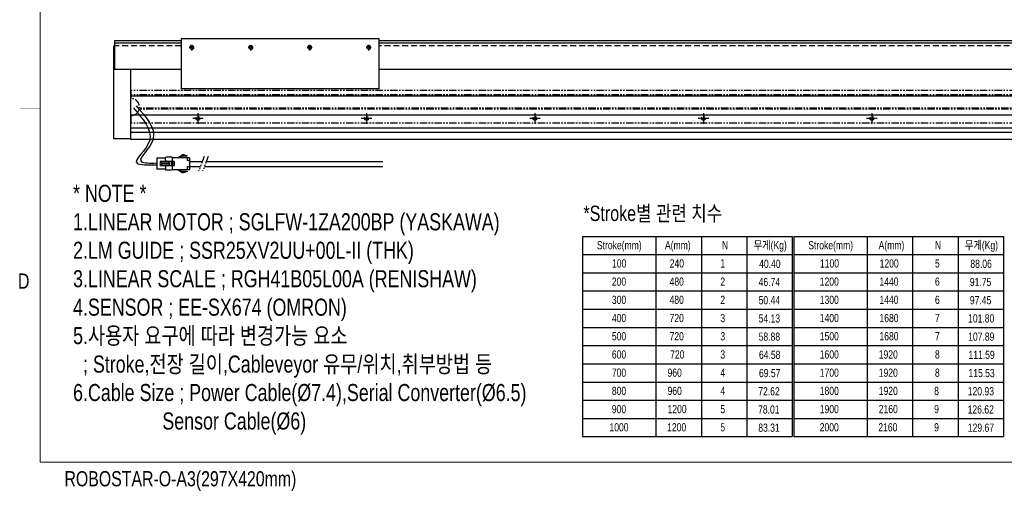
# Model space of a CAD drawing. Extents: x 4 to 2311, y -23 to 1597.
# Tile 1 of 20: x 6 to 1174, y -23 to 535. Entities that reach past the tile are written whole.
import ezdxf
from ezdxf.enums import TextEntityAlignment as Align

# ---------------------------------------------------------------- set-up
doc = ezdxf.new("R2010")
doc.units = 0
doc.header["$LTSCALE"] = 7
doc.header["$MEASUREMENT"] = 0
for name, pattern in [('CENTER', [2, 1.25, -0.25, 0.25, -0.25]), ('CENTER2', [28.575, 19.05, -3.175, 3.175, -3.175]), ('DASHED', [0.75, 0.5, -0.25]), ('PHANTOM', [2.5, 1.25, -0.25, 0.25, -0.25, 0.25, -0.25])]:
    doc.linetypes.add(name, pattern=pattern)
doc.layers.get('0').update_dxf_attribs({"linetype": 'CONTINUOUS'})
for name, color, linetype in [('2', 4, 'CONTINUOUS'), ('3', 4, 'CONTINUOUS'), ('C', 1, 'CENTER2'), ('CL', 1, 'CENTER'), ('D', 4, 'CONTINUOUS'), ('HIDDEN', 5, 'DASHED'), ('PHANTOM', 6, 'PHANTOM')]:
    doc.layers.add(name, color=color, linetype=linetype)
doc.styles.get("Standard").update_dxf_attribs({"font": 'Gulim.ttf', "width": 0.8})

# ---------------------------------------------------------------- blocks, each defined once
blk = doc.blocks.new('M5-b')
blk.add_circle((0, 0), 2.07)
at = {"layer": 'C'}
for p, q in [((3, 0), (-3, 0)), ((0, 3), (0, -3))]:
    blk.add_line(p, q, dxfattribs=at)
at = {"layer": 'D'}
blk.add_arc((0, 0), 2.5, 255, 165, dxfattribs=at)
blk = doc.blocks.new('A$C23AD1662')
for p, q in [((0, 17.5), (0, 3.5)), ((0, 17.5), (20.5, 17.5)), ((0, 14), (2.7, 14)), ((2.7, 19.7), (4.1, 19.7)), ((2.7, 19.2), (2.7, 19.7)), ((2.7, 19.2), (9.2, 19.2)), ((2.7, 17.5), (2.7, 14)), ((4.1, 20.1), (4.1, 19.7)), ((4.1, 20.1), (5.6, 20.1)), ((5.6, 20.5), (5.6, 20.1)), ((5.6, 20.5), (7.1, 20.5)), ((7.1, 21), (8.6, 21)), ((7.1, 21), (7.1, 20.5)), ((13.8, 17.5), (8.6, 21)), ((18, 13.1), (18, 7.9)), ((18, 13.1), (20.5, 13.1)), ((18.4, 13.1), (18.4, 7.9)), ((20.5, 18.2), (20.5, 2.7)), ((20.5, 18.2), (27.5, 18.2)), ((20.5, 17.5), (20.5, 3.5)), ((20.5, 13), (34.7, 13)), ((21.5, 13), (21.5, 8)), ((24, 13), (24, 8)), ((24, 12.5), (33.7, 12.5)), ((28.5, 17.2), (28.5, 13)), ((28.5, 17), (38.7, 17)), ((33.7, 13), (33.7, 8)), ((34.7, 13), (34.7, 8)), ((38.7, 17), (38.7, 4)), ((0, 11), (0, 11)), ((2.7, 7), (0, 7)), ((20.5, 3.5), (0, 3.5)), ((2.7, 7), (2.7, 3.5)), ((9.2, 1.7), (2.7, 1.7)), ((2.7, 1.7), (2.7, 1.3)), ((4.1, 1.3), (2.7, 1.3)), ((4.1, 1.3), (4.1, 0.9)), ((5.6, 0.9), (4.1, 0.9)), ((5.6, 0.9), (5.6, 0.4)), ((7.1, 0.4), (5.6, 0.4)), ((7.1, 0.4), (7.1, 0)), ((13.8, 3.5), (8.6, 0)), ((18, 7.9), (20.5, 7.9)), ((18.4, 10.5), (20.5, 10.5)), ((20.5, 8), (34.7, 8)), ((20.5, 2.7), (27.5, 2.7)), ((24, 10.7), (33.7, 10.7)), ((24, 10.2), (33.7, 10.2)), ((24, 8.5), (33.7, 8.5)), ((28.5, 8), (28.5, 3.7)), ((28.5, 4), (38.7, 4)), ((8.6, 0), (7.1, 0))]:
    blk.add_line(p, q)
for centre, radius, start, end in [((9.2, 15.7), 3.49, 30, 90), ((27.5, 17.2), 1, 0, 90), ((9.2, 5.2), 3.49, 270, 330), ((27.5, 3.7), 1, 270, 0)]:
    blk.add_arc(centre, radius, start, end)
blk = doc.blocks.new('A$C67637538')
for p, q in [((1559, 39.3), (0, 39.3)), ((0, 29.8), (0, 39.3)), ((0, 0.8), (0, 9.8)), ((1559, 0.8), (0, 0.8))]:
    blk.add_line(p, q)
at = {"linetype": 'ByBlock'}
for p, q in [((1559, 34.3), (0, 34.3)), ((1559, 33.3), (0, 33.3)), ((1549.3, 17.3), (9.7, 17.3)), ((1549.1, 18.3), (9.9, 18.3))]:
    blk.add_line(p, q, dxfattribs=at)
for centre in [(79.5, 6.3), (279.5, 6.3), (479.5, 6.3), (679.5, 6.3), (879.5, 6.3)]:
    blk.add_circle(centre, 2.25)
blk.add_arc((0, 19.8), 10, 270, 90, dxfattribs=at)
at = {"layer": 'CL', "linetype": 'CENTER', "ltscale": 0.25}
for p, q in [((79.5, 12.5), (79.5, 0)), ((279.5, 12.5), (279.5, 0)), ((479.5, 12.5), (479.5, 0)), ((679.5, 12.5), (679.5, 0)), ((879.5, 12.5), (879.5, 0)), ((85.8, 6.3), (73.3, 6.3)), ((285.8, 6.3), (273.3, 6.3)), ((485.8, 6.3), (473.3, 6.3)), ((685.8, 6.3), (673.3, 6.3)), ((885.8, 6.3), (873.3, 6.3))]:
    blk.add_line(p, q, dxfattribs=at)

msp = doc.modelspace()

# ---------------------------------------------------------------- linework, layer by layer
for p, q in [((117.194, 393.76), (117.194, 503.76001)), ((117.194, 503.76001), (118.14701, 503.76001)), ((118.14701, 509.76001), (118.14701, 475.76001)), ((197.194, 509.76001), (118.14701, 509.76001)), ((197.194, 507.26001), (118.14701, 507.26001)), ((197.194, 512.76001), (197.194, 474.26)), ((197.194, 512.76001), (432.194, 512.76001)), ((432.194, 452.76), (432.194, 512.76001)), ((1716.14701, 509.76001), (432.194, 509.76001)), ((1716.14701, 507.26001), (432.194, 507.26001)), ((197.194, 475.76001), (118.14701, 475.76001)), ((137.194, 475.76001), (137.194, 393.76)), ((197.194, 474.26), (197.194, 474.26)), ((197.194, 474.26), (197.194, 452.76)), ((1716.14701, 475.76001), (432.194, 475.76001)), ((1697.194, 444.26), (137.194, 444.26)), ((137.194, 444.26), (137.194, 392.76)), ((432.194, 452.76001), (197.194, 452.76001)), ((1697.194, 421.76), (137.194, 421.76)), ((1697.194, 406.36), (137.194, 406.36)), ((1697.194, 401.16), (137.194, 401.16)), ((137.194, 393.76), (117.194, 393.76)), ((1697.194, 392.76), (137.194, 392.76)), ((206.94616, 366.88949), (222.41086, 366.88949)), ((227.28886, 366.88949), (436.73397, 366.88949)), ((206.92366, 360.64636), (219.99512, 360.64636)), ((224.87312, 360.64636), (436.73397, 360.64636))]:
    msp.add_line(p, q)
at = {"const_width": 1.2}
for points in [[(30, 1564), (30, 10)], [(30, 10), (2310, 10)]]:
    msp.add_lwpolyline(points, dxfattribs=at)
for points, knots in [([(143.7689, 432.74687), (155.48533, 419.55068), (178.32129, 393.83058), (137.08535, 364.90858), (160.02715, 364.67514), (168.27642, 365.02522)], [0, 0, 0, 0, 45.9604171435, 89.5793224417, 110.0213125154, 110.0213125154, 110.0213125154, 110.0213125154]), ([(140.4839, 430.41287), (151.76173, 417.33314), (174.12632, 391.39525), (130.16296, 362.14026), (157.80938, 362.57464), (168.27642, 362.92984)], [0, 0, 0, 0, 44.9353159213, 89.1093678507, 114.2614506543, 114.2614506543, 114.2614506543, 114.2614506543])]:
    msp.add_open_spline(points, degree=3, knots=knots)
at = {"layer": '2'}
for p, q in [((673.8018, 277.935), (922.7526, 277.935)), ((673.8018, 277.935), (673.8018, 40.335)), ((760.7526, 277.935), (760.7526, 40.335)), ((814.7526, 277.935), (814.7526, 40.335)), ((868.7526, 277.935), (868.7526, 40.335)), ((868.7526, 277.935), (868.7526, 40.335)), ((922.7526, 277.935), (922.7526, 40.335)), ((924.5526, 277.935), (924.5526, 40.335)), ((924.5526, 277.935), (1173.5034, 277.935)), ((924.5526, 277.935), (924.5526, 40.335)), ((1011.5034, 277.935), (1011.5034, 40.335)), ((1065.5034, 277.935), (1065.5034, 40.335)), ((1065.5034, 277.935), (1065.5034, 40.335)), ((1119.5034, 277.935), (1119.5034, 40.335)), ((1173.5034, 277.935), (1173.5034, 40.335)), ((673.8018, 256.335), (922.7526, 256.335)), ((924.5526, 256.335), (1173.5034, 256.335)), ((673.8018, 234.735), (922.7526, 234.735)), ((924.5526, 234.735), (1173.5034, 234.735)), ((673.8018, 213.135), (922.7526, 213.135)), ((924.5526, 213.135), (1173.5034, 213.135)), ((673.8018, 191.535), (922.7526, 191.535)), ((924.5526, 191.535), (1173.5034, 191.535)), ((673.8018, 169.935), (922.7526, 169.935)), ((924.5526, 169.935), (1173.5034, 169.935)), ((673.8018, 148.335), (922.7526, 148.335)), ((924.5526, 148.335), (1173.5034, 148.335)), ((673.8018, 126.735), (922.7526, 126.735)), ((924.5526, 126.735), (1173.5034, 126.735)), ((673.8018, 105.135), (922.7526, 105.135)), ((924.5526, 105.135), (1173.5034, 105.135)), ((673.8018, 83.535), (922.7526, 83.535)), ((924.5526, 83.535), (1173.5034, 83.535)), ((673.8018, 61.935), (922.7526, 61.935)), ((924.5526, 61.935), (1173.5034, 61.935)), ((673.8018, 40.335), (922.7526, 40.335)), ((924.5526, 40.335), (1173.5034, 40.335))]:
    msp.add_line(p, q, dxfattribs=at)
at = {"layer": '3', "const_width": 0.3}
msp.add_lwpolyline([(6, 430), (30, 430)], dxfattribs=at)
at = {"layer": 'HIDDEN', "color": 3, "ltscale": 2}
for p, q in [((197.194, 503.76001), (118.14701, 503.76001)), ((1716.14701, 503.76001), (432.194, 503.76001))]:
    msp.add_line(p, q, dxfattribs=at)
at = {"layer": 'PHANTOM'}
for p, q in [((224.56142, 372.44732), (217.83442, 355.06232)), ((229.43942, 372.44732), (222.71242, 355.06232))]:
    msp.add_line(p, q, dxfattribs=at)

# ---------------------------------------------------------------- block references
for p in [(209.694, 501.76001), (279.694, 501.76001), (349.694, 501.76001), (419.694, 501.76001)]:
    msp.add_blockref('M5-b', p)
at = {"xscale": -1, "rotation": 0.1720048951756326}
msp.add_blockref('A$C23AD1662', (206.97919, 353.72716), dxfattribs=at)
at = {"layer": 'PHANTOM'}
msp.add_blockref('A$C67637538', (137.694, 411.51), dxfattribs=at)

# ---------------------------------------------------------------- texts
at = {"attachment_point": 1}
for s, insert, char_height in [('* NOTE *\\P1.LINEAR MOTOR ; SGLFW-1ZA200BP (YASKAWA)\\P2.LM GUIDE ; SSR25XV2UU+00L-II (THK)\\P3.LINEAR SCALE ; RGH41B05L00A (RENISHAW)\\P4.SENSOR ; EE-SX674 (OMRON)\\P5.사용자 요구에 따라 변경가능 요소\\P  ; Stroke,전장 길이,Cableveyor 유무/위치,취부방법 등\\P6.Cable Size ; Power Cable(%%C7.4),Serial Converter(%%C6.5)\\P                  Sensor Cable(%%C6)\\P\\P            ', (68.8894, 339.067), 20.25), ('*Stroke{\\f굴림|b0|i0|c129|p49;별} {\\f굴림|b0|i0|c129|p49;관련} {\\f굴림|b0|i0|c129|p49;치수}', (674.74945, 314.33575), 18.225), ('Stroke(mm)', (690.7677, 272.28768), 9.72), ('무게(Kg)', (876.9507, 272.28768), 9.72), ('Stroke(mm)', (941.721, 272.28768), 9.72), ('무게(Kg)', (1127.7015, 272.28768), 9.72), ('40.40', (883.37027, 250.23074), 9.72), ('88.06', (1134.12107, 250.23074), 9.72), ('46.74', (882.75827, 228.63074), 9.72), ('91.75', (1133.50907, 228.63074), 9.72), ('50.44', (882.75827, 207.03074), 9.72), ('97.45', (1133.50907, 207.03074), 9.72), ('54.13', (882.75827, 185.43074), 9.72), ('101.80', (1131.42107, 185.43074), 9.72), ('58.88', (882.75827, 163.83074), 9.72), ('107.89', (1131.49847, 163.83074), 9.72), ('64.58', (883.15067, 142.23074), 9.72), ('111.59', (1131.89087, 142.23074), 9.72), ('69.57', (883.15157, 120.63074), 9.72), ('115.53', (1131.89177, 120.63074), 9.72), ('72.62', (882.32159, 99.03074), 9.72), ('120.93', (1131.06179, 99.03074), 9.72), ('78.01', (882.12089, 77.43074), 9.72), ('126.62', (1130.86109, 77.43074), 9.72), ('83.31', (882.36929, 55.83074), 9.72), ('129.67', (1131.10949, 55.83074), 9.72)]:
    msp.add_mtext(s, dxfattribs=dict(at, insert=insert, char_height=char_height))
at = {"char_height": 9.72, "width": 38.691, "attachment_point": 1}
for s, insert in [('A(mm)', (771.55602, 272.28768)), ('N', (839.2047, 272.28768)), ('A(mm)', (1025.22912, 272.28768)), ('N', (1092.0552, 272.28768)), ('100', (708.7245, 250.68768)), ('240', (777.20316, 250.68768)), ('1', (837.31704, 250.68768)), ('1100', (955.52844, 250.68768)), ('1200', (1026.37392, 250.68768)), ('5', (1092.0552, 250.68768)), ('200', (708.53766, 229.08768)), ('480', (777.01632, 229.08768)), ('2', (837.31704, 229.08768)), ('1200', (955.3416, 229.08768)), ('1440', (1026.18708, 229.08768)), ('6', (1092.0552, 229.08768)), ('300', (708.53766, 207.48768)), ('480', (777.01632, 207.48768)), ('2', (837.31704, 207.48768)), ('1300', (955.3416, 207.48768)), ('1440', (1026.18708, 207.48768)), ('6', (1092.0552, 207.48768)), ('400', (708.53766, 185.88768)), ('720', (777.01632, 185.88768)), ('3', (837.31704, 185.88768)), ('1400', (955.3416, 185.88768)), ('1680', (1026.18708, 185.88768)), ('7', (1092.0552, 185.88768)), ('500', (708.53766, 164.28768)), ('720', (777.01632, 164.28768)), ('3', (837.31704, 164.28768)), ('1500', (955.3416, 164.28768)), ('1680', (1026.18708, 164.28768)), ('7', (1092.0552, 164.28768)), ('600', (708.53766, 142.68768)), ('720', (777.68358, 142.68768)), ('3', (837.31704, 142.68768)), ('1600', (955.3416, 142.68768)), ('1920', (1025.37168, 142.68768)), ('8', (1092.0552, 142.68768)), ('700', (708.53766, 121.08768)), ('960', (774.62088, 121.08768)), ('4', (837.31704, 121.08768)), ('1700', (955.3416, 121.08768)), ('1920', (1025.37168, 121.08768)), ('8', (1092.0552, 121.08768)), ('800', (708.53766, 99.48768)), ('960', (774.62088, 99.48768)), ('4', (837.31704, 99.48768)), ('1800', (955.3416, 99.48768)), ('1920', (1025.37168, 99.48768)), ('8', (1091.16204, 99.48768)), ('900', (708.53766, 77.88768)), ('1200', (774.62088, 77.88768)), ('5', (837.31704, 77.88768)), ('1900', (955.3416, 77.88768)), ('2160', (1025.37168, 77.88768)), ('9', (1091.16204, 77.88768)), ('1000', (705.6627, 56.28768)), ('1200', (774.14136, 56.28768)), ('5', (837.31704, 56.28768)), ('2000', (955.2498, 56.28768)), ('2160', (1024.89216, 56.28768)), ('9', (1091.16204, 56.28768))]:
    msp.add_mtext(s, dxfattribs=dict(at, insert=insert))
at = {"layer": '3', "width": 0.8}
for s, p in [('D', (10.3062, 224.8678)), ('ROBOSTAR-O-A3(297X420mm)', (196.3086, -11.8328))]:
    msp.add_text(s, height=18, dxfattribs=at).set_placement(p, align=Align.MIDDLE)

doc.saveas('drawing.dxf')
